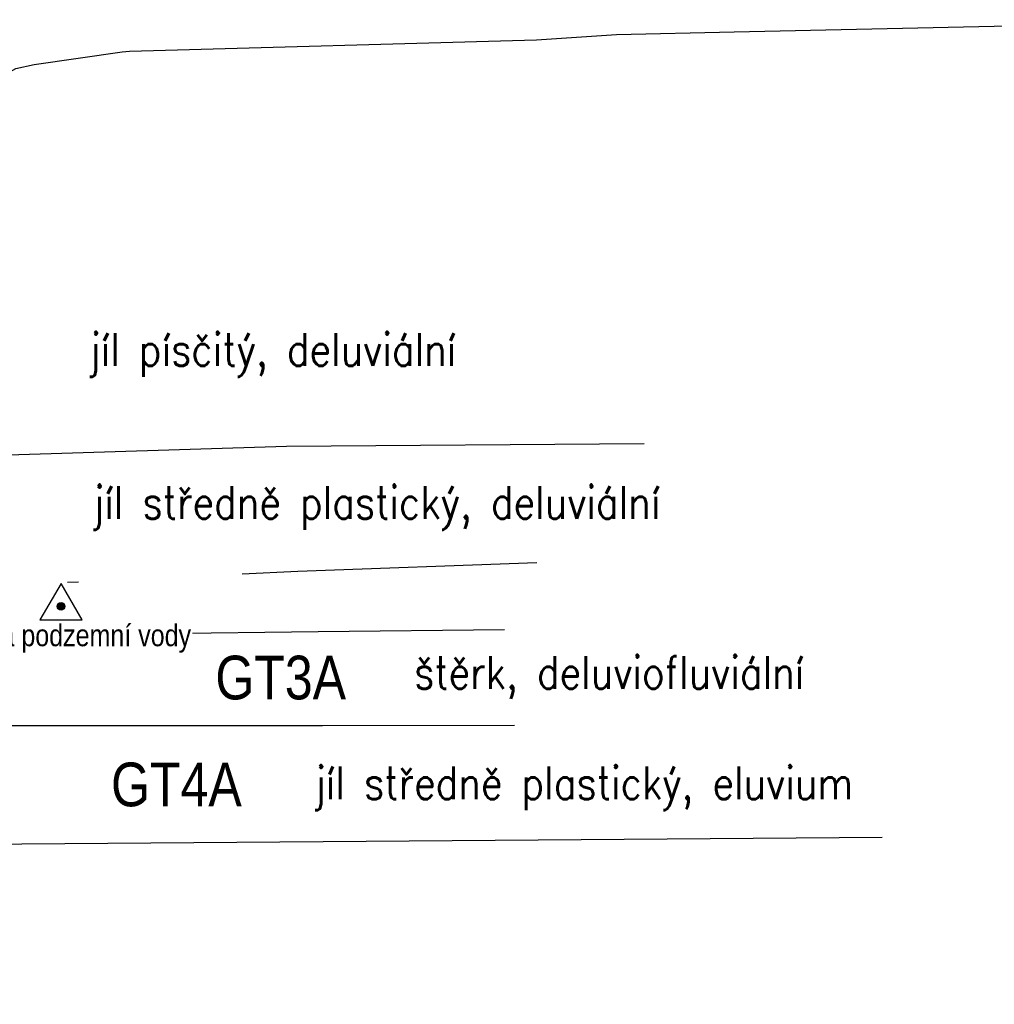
# Model space of a CAD drawing. Header units: metres. Extents: x -4.6 to 57.4, y 270.2 to 298.9.
# Tile 11 of 21: x 26.8 to 35.7, y 279.6 to 288.6. Entities that reach past the tile are written whole.
import ezdxf

# ---------------------------------------------------------------- set-up
doc = ezdxf.new("R2010")
doc.units = ezdxf.units.M
for name, pattern in [('ACAD_ISO02W100', [15, 12, -3]), ('ACAD_ISO10W100', [18, 12, -3, 0, -3]), ('ČERCHOVANÁ', [25.4, 12.7, -6.35, 0, -6.35])]:
    doc.linetypes.add(name, pattern=pattern)
for name, color, linetype in [('_GTC_geotypy', 6, 'Continuous'), ('_GTC_geotypy_popis', 7, 'Continuous'), ('_GTC_hladina_podzemni_vody', 5, 'ACAD_ISO10W100'), ('_GTC_rozhrani_geotypu', 254, 'ACAD_ISO02W100'), ('_GTC_rozhrani_predkvarterniho_podkladu', 54, 'VÝRUB'), ('PR-Teren', 92, 'Continuous')]:
    doc.layers.add(name, color=color, linetype=linetype)
doc.styles.add('_GTC_geotypy_popis', font='romans.shx')
doc.styles.add('_GTC_symboly_ArialN', font='ARIALN.TTF')
doc.styles.add('Style-TXT', font='TXT.SHX')
doc.linetypes.add('VÝRUB', pattern='A,3,["V",Style-TXT,S=1,R=0,X=0,Y=-1],-1', length=4)

# ---------------------------------------------------------------- blocks, each defined once
blk = doc.blocks.new('_GTC_HPV')
at = {"layer": '_GTC_hladina_podzemni_vody', "linetype": 'ČERCHOVANÁ', "lineweight": 13}
h = blk.add_hatch(color=256, dxfattribs=at)
h.dxf.hatch_style = 1
h.paths.add_polyline_path([(-0.352, -2.093, 1), (0.352, -2.093, 1)])
at = {"layer": '_GTC_hladina_podzemni_vody', "linetype": 'Continuous', "lineweight": 30}
for p, q in [((0, 0), (-1.938, -3.356)), ((1.938, -3.356), (0, 0)), ((-1.938, -3.356), (1.938, -3.356))]:
    blk.add_line(p, q, dxfattribs=at)
blk.add_circle((0, -2.093), 0.352, dxfattribs=at)
at = {"layer": '_GTC_hladina_podzemni_vody', "color": 5, "insert": (-11.657, -3.758), "char_height": 2, "width": 23.684, "attachment_point": 1, "style": '_GTC_symboly_ArialN', "bg_fill": 3, "box_fill_scale": 1, "bg_fill_color": 256, "bg_fill_transparency": 0}
blk.add_mtext('hladina podzemní vody', dxfattribs=at)

msp = doc.modelspace()

# ---------------------------------------------------------------- linework, layer by layer
at = {"layer": '_GTC_hladina_podzemni_vody', "ltscale": 0.5, "flags": 128}
msp.add_lwpolyline([(11.204, 280.2272), (13.1183, 280.185), (14.0336, 280.2207), (14.9175, 280.4269), (16.589, 281.0579), (18.227, 281.7241), (19.5133, 282.3532), (20.9107, 282.9176), (22.395, 283.2501), (23.1625, 283.3439), (24.0563, 283.37), (26.0815, 283.4315), (29.3404, 283.5871), (31.5288, 283.6674)], dxfattribs=at)
at = {"layer": '_GTC_rozhrani_geotypu', "ltscale": 0.5, "flags": 128}
for points in [[(17.8282, 282.0469), (19.1126, 282.4181), (19.9258, 282.5962), (20.9585, 282.7774), (21.8312, 282.8649), (22.5474, 282.9159), (24.0563, 282.97), (29.5277, 283.0343), (31.5002, 283.0574)], [(17.8282, 282.0469), (24.0563, 282.17), (29.5669, 282.1752), (31.5474, 282.1771)]]:
    msp.add_lwpolyline(points, dxfattribs=at)
at = {"layer": '_GTC_rozhrani_predkvarterniho_podkladu', "flags": 128}
msp.add_lwpolyline([(9.5729, 279.8387), (13.1243, 279.62), (14.9641, 279.711), (16.5083, 279.9665), (17.9509, 280.2846), (19.6295, 280.7123), (21.105, 280.9317), (22.6353, 281.0521), (24.0563, 281.07), (34.6913, 281.1524)], dxfattribs=at)

# ---------------------------------------------------------------- texts
at = {"layer": '_GTC_geotypy', "char_height": 0.4, "width": 0.616253, "attachment_point": 2, "style": '_GTC_symboly_ArialN'}
for s, insert in [('GT3A', (29.185, 282.8132, -1132046.4592)), ('GT4A', (28.2297, 281.834, -1132046.4592))]:
    msp.add_mtext(s, dxfattribs=dict(at, insert=insert))
at = {"layer": '_GTC_geotypy_popis', "insert": (29.1103, 285.7681, -1132046.4592), "char_height": 0.3, "width": 4.227433, "attachment_point": 2, "style": '_GTC_geotypy_popis', "bg_fill": 2}
msp.add_mtext('{\\W0.85;jíl písčitý, deluviální}', dxfattribs=at)

# ---------------------------------------------------------------- next in the draw order: linework, layer by layer
at = {"layer": 'PR-Teren', "color": 92, "linetype": 'Continuous', "lineweight": -3}
msp.add_lwpolyline([(8.205, 282.5262), (11.5417, 281.1398), (12.1511, 280.83), (12.4639, 280.9671), (15.0621, 282.4629), (18.1923, 285.2765), (20.6, 287.3562), (21.0191, 287.4627), (22.4007, 287.6937), (23.2845, 287.6686), (25.8097, 287.6589), (26.7599, 288.1912), (26.9288, 288.2294), (27.733, 288.3457), (27.8014, 288.3493), (31.5275, 288.456), (32.2604, 288.5036), (33.3376, 288.5268), (38.3789, 288.6391)], dxfattribs=at)

# ---------------------------------------------------------------- next in the draw order: block references
at = {"layer": '_GTC_hladina_podzemni_vody', "xscale": 0.1, "yscale": 0.1, "zscale": 0.1}
msp.add_blockref('_GTC_HPV', (27.1734, 283.4759, -1132046.4592), dxfattribs=at)

# ---------------------------------------------------------------- next in the draw order: texts
at = {"layer": '_GTC_geotypy_popis', "char_height": 0.3, "attachment_point": 2, "style": '_GTC_geotypy_popis', "bg_fill": 2}
for s, insert, width in [('{\\W0.85;jíl středně plastický, deluviální}', (30.0612, 284.3672, -1132046.4592), 6.194606), ('{\\W0.85;štěrk, deluviofluviální}', (32.1932, 282.8098, -1132046.4592), 4.227433), ('{\\W0.85;jíl středně plastický, eluvium}', (31.9586, 281.7977, -1132046.4592), 5.667474)]:
    msp.add_mtext(s, dxfattribs=dict(at, insert=insert, width=width))

# ---------------------------------------------------------------- next in the draw order: linework, layer by layer
at = {"layer": '_GTC_rozhrani_geotypu', "ltscale": 0.5, "flags": 128}
msp.add_lwpolyline([(19.0186, 284.3942), (24.0563, 284.57), (29.2377, 284.7332), (33.2053, 284.7627)], dxfattribs=at)

doc.saveas('drawing.dxf')
